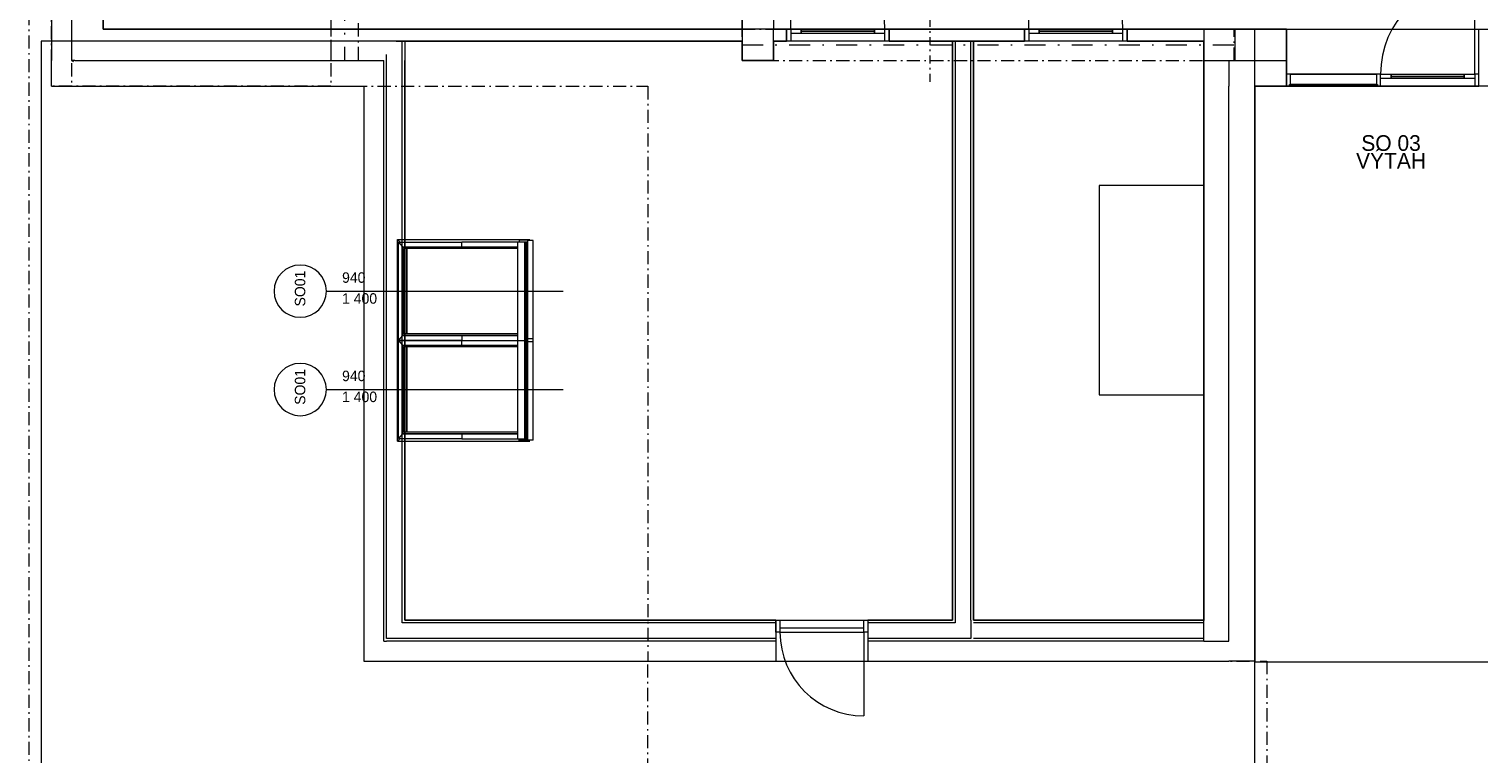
# Model space of a CAD drawing. Header units: millimetres. Extents: x -13540 to 53715, y -38110 to 10383.
# Tile 2 of 17: x -11715 to 2142, y -17851 to -10922. Entities that reach past the tile are written whole.
import ezdxf

# ---------------------------------------------------------------- set-up
doc = ezdxf.new("R2010")
doc.units = ezdxf.units.MM
doc.header["$MEASUREMENT"] = 0
for name, pattern in [('Čerchovaná', [450, 200, -117.5, 15, -117.5]), ('Čerchovaná M', [225, 125, -42.5, 15, -42.5]), ('Čerchovaná S', [175, 75, -42.5, 15, -42.5])]:
    doc.linetypes.add(name, pattern=pattern)
for name, color, linetype in [('01_Zóny.dispozice', 7, 'Continuous'), ('02_Desky', 7, 'Continuous'), ('03_Krov', 7, 'Continuous'), ('09_Interiér.nábytek', 7, 'Continuous'), ('13_Značky.řezy', 7, 'Continuous'), ('Nové_00_2D prvky.výplně', 7, 'Continuous'), ('Nové_01_Zóny.dispozice', 7, 'Continuous'), ('Nové_02_Sloupy - nosné', 7, 'Continuous'), ('Nové_02_Trámy - nosné', 7, 'Continuous'), ('Nové_02_Zdi VNITŘNÍ - nenosné', 7, 'Continuous'), ('Nové_02_Zdi VNĚJŠÍ - nosné.obálka', 7, 'Continuous'), ('Nové_03_Střecha.3D', 7, 'Continuous'), ('Nové_05_Podlahy', 7, 'Continuous'), ('Nové_11_Anotace', 7, 'Continuous'), ('Nové_Konstrukce – Dělicí čáry vrstev', 7, 'Continuous'), ('Nové_Otvory – Dveře', 7, 'Continuous'), ('Nové_Otvory – Střešní okna', 7, 'Continuous'), ('Nové_Výplně – Řezové', 7, 'Continuous')]:
    doc.layers.add(name, color=color, linetype=linetype)

# ---------------------------------------------------------------- blocks, each defined once
blk = doc.blocks.new('*X9')
at = {"layer": 'Nové_Výplně – Řezové', "color": 253, "linetype": 'Continuous', "lineweight": 13, "true_color": 0xaaaaaa}
blk.add_line((-487, -16578), (-484, -16575), dxfattribs=at)
blk = doc.blocks.new('*X13')
at = {"layer": 'Nové_Výplně – Řezové', "color": 42, "linetype": 'Continuous', "lineweight": 13, "true_color": 0xe4ad2c}
for p, q in [((-11298, -11231), (-11307, -11229)), ((-11289, -11235), (-11298, -11231))]:
    blk.add_line(p, q, dxfattribs=at)

msp = doc.modelspace()

# ---------------------------------------------------------------- linework, layer by layer
at = {"layer": '01_Zóny.dispozice', "color": 251, "linetype": 'Continuous', "lineweight": 0, "flags": 128}
msp.add_lwpolyline([(-2688, -11038), (-2688, -16572), (-487, -16572), (-487, -11038)], close=True, dxfattribs=at)
at = {"layer": '02_Desky', "color": 251, "linetype": 'Continuous', "lineweight": 0, "flags": 128}
msp.add_lwpolyline([(20150, -293), (15050, -293), (15050, 0), (10250, 0), (10250, -293), (5200, -293), (5200, 0), (-700, 0), (-700, 9310), (-10900, 9310), (-10900, -668), (-10933, -668), (-10933, -3070), (-7970, -3070), (-4900, -3070), (-4900, -11038), (-11600, -11038), (-11600, -37870), (1, -37870), (0, -10923), (52900, -10923)], dxfattribs=at)
at = {"layer": '03_Krov', "color": 251, "linetype": 'Čerchovaná M', "lineweight": 0, "flags": 128}
for points in [[(-11715, -38110), (-11715, 10100)], [(-11308, 0), (-11308, -11470)], [(-11308, -11470), (-5800, -11470)], [(-5800, -11470), (-5800, -16964)], [(-5800, -32195), (-5800, -16964)], [(-5800, -16964), (115, -16964)], [(115, -16964), (115, -38110)]]:
    msp.add_lwpolyline(points, dxfattribs=at)
at = {"layer": '09_Interiér.nábytek', "color": 251, "linetype": 'Continuous', "lineweight": 0, "flags": 128}
msp.add_lwpolyline([(-1487, -14418), (-487, -14418), (-487, -12418), (-1487, -12418)], close=True, dxfattribs=at)
at = {"layer": '13_Značky.řezy', "color": 251, "linetype": 'Čerchovaná S', "lineweight": 0}
msp.add_line((-3107, -10826), (-3107, -11426), dxfattribs=at)
at = {"layer": 'Nové_00_2D prvky.výplně', "color": 251, "linetype": 'Continuous', "lineweight": 0, "flags": 128}
msp.add_lwpolyline([(0, -16970), (2600, -16970), (2600, -11470), (0, -11470)], close=True, dxfattribs=at)
at = {"layer": 'Nové_01_Zóny.dispozice', "color": 251, "linetype": 'Continuous', "lineweight": 0, "flags": 128}
for points in [[(-11007, -593), (-11007, -10923), (-4900, -10923), (-4900, -668), (-4900, 147), (-7700, 147), (-7700, -593)], [(-4700, -3698), (-4600, -3698), (-4600, -10923), (2345, -10923), (2355, -3698), (42150, -3698), (42150, -593), (-4700, -593)], [(-8123, -11038), (-8123, -16572), (-2888, -16572), (-2888, -11038), (-4600, -11038), (-4600, -11223), (-4900, -11223), (-4900, -11038)]]:
    msp.add_lwpolyline(points, close=True, dxfattribs=at)
at = {"layer": 'Nové_02_Sloupy - nosné', "color": 251, "linetype": 'Continuous', "lineweight": 0, "flags": 128}
for points in [[(-4900, -11223), (-4600, -11223), (-4600, -10923), (-4900, -10923)], [(-487, -11223), (-188, -11223), (-188, -10923), (-487, -10923)]]:
    msp.add_lwpolyline(points, close=True, dxfattribs=at)
at = {"layer": 'Nové_02_Trámy - nosné', "color": 251, "linetype": 'Čerchovaná M', "lineweight": 0}
for p, q in [((-8829, -293), (-8829, -11223)), ((-8569, -293), (-8569, -11223)), ((-4900, -10923), (-197, -10923)), ((-4900, -11223), (-4900, -10923)), ((-197, -11223), (-197, -10923)), ((-8829, -11223), (-8569, -11223)), ((-4900, -11223), (-197, -11223))]:
    msp.add_line(p, q, dxfattribs=at)
at = {"layer": 'Nové_02_Trámy - nosné', "color": 251, "linetype": 'Čerchovaná', "lineweight": 0}
for p, q in [((-8699, -293), (-8699, -11223)), ((-4900, -11073), (-197, -11073))]:
    msp.add_line(p, q, dxfattribs=at)
at = {"layer": 'Nové_02_Zdi VNITŘNÍ - nenosné', "color": 251, "linetype": 'Continuous', "lineweight": 0}
for p, q in [((-4475, -11038), (-4475, -10923)), ((-3495, -11038), (-3495, -10923)), ((-2200, -11038), (-2200, -10923)), ((-1220, -11038), (-1220, -10923)), ((-4578, -16572), (-4578, -16597)), ((-4578, -16597), (-4578, -16687)), ((-3698, -16572), (-3698, -16597)), ((-3698, -16597), (-3698, -16687)), ((-4578, -16687), (-4578, -16747)), ((-4578, -16747), (-4578, -16772)), ((-3698, -16687), (-3698, -16747)), ((-3698, -16747), (-3698, -16772)), ((-4578, -16772), (-4578, -16964)), ((-3698, -16772), (-3698, -16964))]:
    msp.add_line(p, q, dxfattribs=at)
at = {"layer": 'Nové_02_Zdi VNITŘNÍ - nenosné', "color": 251, "linetype": 'Continuous', "lineweight": 0, "flags": 128}
for points in [[(-4900, -10923), (-8123, -10923)], [(-4475, -10923), (-4600, -10923)], [(-2200, -10923), (-3495, -10923)], [(-487, -10923), (-1220, -10923)], [(-8123, -11038), (-8123, -11223)], [(-8123, -11038), (-4900, -11038)], [(-4600, -11038), (-4475, -11038)], [(-3495, -11038), (-2200, -11038)], [(-2888, -11038), (-2888, -16572)], [(-2863, -11038), (-2888, -11038)], [(-2713, -11038), (-2863, -11038)], [(-2688, -11038), (-2713, -11038)], [(-2688, -16572), (-2688, -11038)], [(-1220, -11038), (-487, -11038)], [(-8123, -16572), (-8123, -11223)], [(-8515, -11470), (-8515, -16964)], [(-4578, -16572), (-8123, -16572)], [(-2888, -16572), (-3698, -16572)], [(-2623, -16572), (-2688, -16572)], [(-487, -16572), (-2623, -16572)], [(-8515, -16964), (-8323, -16964)], [(-8323, -16964), (-4578, -16964)], [(-3698, -16964), (-2623, -16964)], [(-2623, -16964), (-248, -16964)], [(0, -16964), (-248, -16964)]]:
    msp.add_lwpolyline(points, dxfattribs=at)
at = {"layer": 'Nové_02_Zdi VNĚJŠÍ - nosné.obálka', "color": 251, "linetype": 'Continuous', "lineweight": 0}
for p, q in [((302, -11223), (302, -10923)), ((2142, -11223), (2142, -10923)), ((302, -11355), (302, -11223)), ((2142, -11355), (2142, -11223)), ((302, -11470), (302, -11355)), ((2142, -11470), (2142, -11355))]:
    msp.add_line(p, q, dxfattribs=at)
at = {"layer": 'Nové_02_Zdi VNĚJŠÍ - nosné.obálka', "color": 251, "linetype": 'Continuous', "lineweight": 0, "flags": 128}
for points in [[(-11500, -293), (-11500, -11223)], [(-11007, -10923), (-11007, -593)], [(-8123, -10923), (-11007, -10923)], [(302, -10923), (-188, -10923)], [(-11500, -11470), (-11500, -11223)], [(-487, -11223), (-487, -16572)], [(-11500, -11470), (-8515, -11470)], [(0, -16964), (0, -11470)], [(0, -11470), (302, -11470)]]:
    msp.add_lwpolyline(points, dxfattribs=at)
at = {"layer": 'Nové_03_Střecha.3D', "color": 251, "linetype": 'Čerchovaná M', "lineweight": 0, "flags": 128}
for points in [[(-11500, -11470), (-11500, 0)], [(-8829, 0), (-8829, -11470)], [(-8829, -11470), (-11500, -11470)]]:
    msp.add_lwpolyline(points, dxfattribs=at)
at = {"layer": 'Nové_05_Podlahy', "color": 251, "linetype": 'Continuous', "lineweight": 0, "flags": 128}
msp.add_lwpolyline([(20350, -593), (14850, -593), (14850, -348), (10450, -348), (10450, -593), (-4700, -593), (-4700, -3698), (-4600, -3698), (-4600, -3997), (-4600, -10923), (302, -10923), (302, -11470), (2142, -11470), (2142, -10923), (2345, -10923), (2355, -3698), (40000, -3698)], dxfattribs=at)
for points in [[(-8123, -16572), (-2888, -16572), (-2888, -11038), (-3495, -11038), (-3495, -10923), (-4475, -10923), (-4475, -11038), (-4600, -11038), (-4600, -11223), (-4900, -11223), (-4900, -11038), (-8123, -11038)], [(-2688, -16572), (-487, -16572), (-488, -11038), (-1220, -11038), (-1220, -10923), (-2200, -10923), (-2200, -11038), (-2688, -11038)]]:
    msp.add_lwpolyline(points, close=True, dxfattribs=at)
at = {"layer": 'Nové_Konstrukce – Dělicí čáry vrstev', "color": 251, "linetype": 'Continuous', "lineweight": 0}
for p, q in [((-11308, -593), (-11308, -10923)), ((-11308, -10923), (-11308, -11223)), ((-11308, -10923), (-11308, -11223)), ((-8205, -11038), (-8148, -11038)), ((-8205, -11038), (-8148, -11038)), ((-8148, -11038), (-8123, -11038)), ((-8148, -16597), (-8148, -11038)), ((-8148, -11038), (-8123, -11038)), ((-2888, -11038), (-2888, -16572)), ((-2863, -11038), (-2863, -16572)), ((-2713, -16572), (-2713, -11038)), ((-2688, -16572), (-2688, -11038)), ((-11277, -11223), (-11308, -11223)), ((-11277, -11223), (-11007, -11223)), ((-11007, -11223), (-8337, -11223)), ((-8337, -11223), (-8323, -11223)), ((-8323, -11470), (-8323, -11223)), ((-8323, -11470), (-8323, -11223)), ((-8298, -16747), (-8298, -11167)), ((-248, -11223), (-248, -11470)), ((-248, -11223), (-248, -11470)), ((-188, -11223), (302, -11223)), ((-8323, -16772), (-8323, -11470)), ((-248, -16765), (-248, -11470)), ((-4578, -16597), (-8148, -16597)), ((-2863, -16597), (-3698, -16597)), ((-2863, -16572), (-2863, -16597)), ((-2863, -16572), (-2863, -16597)), ((-2713, -16572), (-2713, -16597)), ((-2713, -16597), (-2713, -16747)), ((-2713, -16597), (-2713, -16747)), ((-2623, -16597), (-2688, -16597)), ((-487, -16597), (-2623, -16597)), ((-487, -16597), (-487, -16572)), ((-487, -16597), (-487, -16572)), ((-487, -16747), (-487, -16597)), ((-487, -16747), (-487, -16597)), ((-4578, -16747), (-8298, -16747)), ((-2713, -16747), (-3698, -16747)), ((-2623, -16747), (-2688, -16747)), ((-487, -16747), (-2623, -16747)), ((-487, -16772), (-487, -16747)), ((-487, -16772), (-487, -16747)), ((-248, -16772), (-248, -16765)), ((-8323, -16772), (-8298, -16772)), ((-8323, -16772), (-8298, -16772)), ((-4578, -16772), (-8298, -16772)), ((-2623, -16772), (-3698, -16772)), ((-487, -16772), (-2623, -16772)), ((-487, -16772), (-248, -16772)), ((-487, -16772), (-248, -16772))]:
    msp.add_line(p, q, dxfattribs=at)
msp.add_point((-8123, -10923), dxfattribs=at)
msp.add_point((-8123, -10923), dxfattribs=at)
at = {"layer": 'Nové_Otvory – Dveře', "color": 251, "linetype": 'Continuous', "lineweight": 0}
for p, q in [((-4435, -10923), (-4435, -10023)), ((-2160, -10923), (-2160, -10023)), ((2102, -11355), (2102, -10455)), ((-4475, -11038), (-4475, -10923)), ((-4475, -10923), (-4435, -10923)), ((-4475, -11038), (-4475, -10923)), ((-4475, -11038), (-4475, -10923)), ((-4435, -10923), (-4435, -11038)), ((-4335, -10923), (-4435, -10923)), ((-4435, -10923), (-4435, -10963)), ((-4335, -10963), (-4335, -10923)), ((-3635, -10943), (-4335, -10943)), ((-3535, -10923), (-3635, -10923)), ((-3635, -10923), (-3635, -10963)), ((-3535, -11038), (-3535, -10923)), ((-3535, -10923), (-3495, -10923)), ((-3535, -10963), (-3535, -10923)), ((-3495, -10923), (-3495, -11038)), ((-3495, -11038), (-3495, -10923)), ((-3495, -11038), (-3495, -10923)), ((-2200, -11038), (-2200, -10923)), ((-2200, -10923), (-2160, -10923)), ((-2200, -11038), (-2200, -10923)), ((-2200, -11038), (-2200, -10923)), ((-2160, -10923), (-2160, -11038)), ((-2060, -10923), (-2160, -10923)), ((-2160, -10923), (-2160, -10963)), ((-2060, -10963), (-2060, -10923)), ((-1360, -10943), (-2060, -10943)), ((-1260, -10923), (-1360, -10923)), ((-1360, -10923), (-1360, -10963)), ((-1260, -11038), (-1260, -10923)), ((-1260, -10923), (-1220, -10923)), ((-1260, -10963), (-1260, -10923)), ((-1220, -10923), (-1220, -11038)), ((-1220, -11038), (-1220, -10923)), ((-1220, -11038), (-1220, -10923)), ((302, -11223), (302, -10923)), ((2142, -11223), (2142, -10923)), ((-4435, -11038), (-4475, -11038)), ((-4435, -10963), (-4335, -10963)), ((-3635, -10963), (-3535, -10963)), ((-3495, -11038), (-3535, -11038)), ((-2160, -11038), (-2200, -11038)), ((-2160, -10963), (-2060, -10963)), ((-1360, -10963), (-1260, -10963)), ((-1220, -11038), (-1260, -11038)), ((302, -11355), (302, -11223)), ((2142, -11355), (2142, -11223)), ((342, -11355), (302, -11355)), ((302, -11355), (302, -11470)), ((302, -11470), (302, -11355)), ((302, -11470), (302, -11355)), ((342, -11452), (342, -11355)), ((1162, -11355), (342, -11355)), ((1202, -11355), (1162, -11355)), ((1162, -11355), (1162, -11452)), ((1202, -11470), (1202, -11355)), ((1202, -11355), (1302, -11355)), ((1202, -11395), (1202, -11355)), ((1302, -11355), (1302, -11395)), ((2002, -11395), (2002, -11355)), ((2002, -11355), (2102, -11355)), ((2142, -11355), (2102, -11355)), ((2102, -11355), (2102, -11470)), ((2102, -11355), (2102, -11395)), ((2142, -11470), (2142, -11355)), ((2142, -11470), (2142, -11355)), ((2142, -11470), (2142, -11355)), ((302, -11470), (332, -11470)), ((332, -11470), (332, -11452)), ((332, -11452), (342, -11452)), ((342, -11452), (1162, -11452)), ((1162, -11452), (1172, -11452)), ((1172, -11452), (1172, -11470)), ((1172, -11470), (1202, -11470)), ((1302, -11395), (1202, -11395)), ((1302, -11375), (2002, -11375)), ((2102, -11395), (2002, -11395)), ((2102, -11470), (2142, -11470)), ((-4578, -16687), (-4578, -16572)), ((-4578, -16572), (-4538, -16572)), ((-4578, -16572), (-4578, -16597)), ((-4578, -16572), (-4578, -16597)), ((-4578, -16597), (-4578, -16687)), ((-4578, -16597), (-4578, -16687)), ((-4538, -16572), (-4538, -16687)), ((-3738, -16687), (-3738, -16572)), ((-3738, -16572), (-3698, -16572)), ((-3698, -16572), (-3698, -16687)), ((-3698, -16572), (-3698, -16597)), ((-3698, -16572), (-3698, -16597)), ((-3698, -16597), (-3698, -16687)), ((-3698, -16597), (-3698, -16687)), ((-4538, -16687), (-4578, -16687)), ((-4578, -16687), (-4578, -16747)), ((-4578, -16747), (-4578, -16772)), ((-3738, -16647), (-4538, -16647)), ((-4538, -16647), (-4538, -16687)), ((-4538, -16687), (-3738, -16687)), ((-3738, -16687), (-3738, -16647)), ((-3738, -16687), (-3738, -17487)), ((-3698, -16687), (-3738, -16687)), ((-3698, -16687), (-3698, -16747)), ((-3698, -16747), (-3698, -16772)), ((-4578, -16772), (-4578, -16964)), ((-3698, -16772), (-3698, -16964))]:
    msp.add_line(p, q, dxfattribs=at)
at = {"layer": 'Nové_Otvory – Dveře', "color": 251, "linetype": 'Čerchovaná M', "lineweight": 0}
for p, q in [((-3495, -10923), (-4475, -10923)), ((-1220, -10923), (-2200, -10923)), ((302, -10923), (2142, -10923)), ((-3495, -11038), (-4475, -11038)), ((-1220, -11038), (-2200, -11038)), ((302, -11470), (2142, -11470)), ((-4578, -16572), (-3698, -16572)), ((-4578, -16964), (-3698, -16964))]:
    msp.add_line(p, q, dxfattribs=at)
at = {"layer": 'Nové_Otvory – Dveře', "color": 251, "linetype": 'Continuous', "lineweight": 0, "flags": 128}
for points in [[(-3635, -10923), (-4335, -10923), (-4335, -10943), (-3635, -10943)], [(-3635, -10943), (-4335, -10943), (-4335, -10963), (-3635, -10963)], [(-1360, -10923), (-2060, -10923), (-2060, -10943), (-1360, -10943)], [(-1360, -10943), (-2060, -10943), (-2060, -10963), (-1360, -10963)], [(1162, -11452), (342, -11452), (342, -11355), (1162, -11355)], [(1302, -11355), (2002, -11355), (2002, -11375), (1302, -11375)], [(1172, -11470), (332, -11470), (332, -11452), (1172, -11452)], [(1302, -11375), (2002, -11375), (2002, -11395), (1302, -11395)]]:
    msp.add_lwpolyline(points, close=True, dxfattribs=at)
at = {"layer": 'Nové_Otvory – Dveře', "color": 251, "linetype": 'Continuous', "lineweight": 0}
for centre, radius, start, end in [((-4435, -10923), 900, 0, 90), ((-2160, -10923), 900, 0, 90), ((2102, -11355), 900, 90, 180), ((-3738, -16687), 800, 180, 270)]:
    msp.add_arc(centre, radius, start, end, dxfattribs=at)
at = {"layer": 'Nové_Otvory – Střešní okna', "color": 251, "linetype": 'Continuous', "lineweight": 0}
for p, q in [((-8873, -13428), (-6610, -13428)), ((-8873, -14368), (-6610, -14368))]:
    msp.add_line(p, q, dxfattribs=at)
at = {"layer": 'Nové_Otvory – Střešní okna', "color": 251, "linetype": 'Continuous', "lineweight": 0, "flags": 128}
for points in [[(-8194, -13873), (-8194, -12933)], [(-8194, -12933), (-6959, -12933)], [(-8194, -12933), (-8172, -12959)], [(-8183, -13897), (-8183, -12959)], [(-8183, -12959), (-7579, -12959)], [(-8183, -12959), (-8144, -13004)], [(-8144, -13852), (-8144, -13004)], [(-8144, -13004), (-7579, -13004)], [(-8144, -13004), (-8139, -13007)], [(-8139, -13849), (-8139, -13007)], [(-8139, -13007), (-7577, -13007)], [(-8128, -13836), (-8128, -13020)], [(-7043, -13020), (-8128, -13020)], [(-8103, -13836), (-8103, -13020)], [(-8101, -13836), (-8101, -13020)], [(-7579, -13005), (-7579, -12958)], [(-7579, -12958), (-7043, -12958)], [(-7575, -13008), (-7579, -13005)], [(-7579, -13005), (-7043, -13005)], [(-7575, -13008), (-7043, -13008)], [(-7043, -13898), (-7043, -12958)], [(-7043, -12958), (-7000, -12958), (-6976, -12958)], [(-7030, -12941), (-7030, -12958)], [(-6947, -12941), (-7030, -12941)], [(-6976, -13898), (-6976, -12958)], [(-6976, -12958), (-6971, -12958)], [(-6971, -13898), (-6971, -12958)], [(-6971, -12958), (-6958, -12958)], [(-6959, -12933), (-6929, -12933)], [(-6959, -12941), (-6959, -12933)], [(-6958, -13898), (-6958, -12958)], [(-6947, -13898), (-6947, -12958), (-6947, -12941)], [(-6947, -12943), (-6947, -12943)], [(-6947, -12943), (-6947, -12943)], [(-6897, -12943), (-6947, -12943)], [(-6947, -13883), (-6947, -12943)], [(-6897, -13883), (-6897, -12943)], [(-8144, -13852), (-8183, -13897)], [(-8139, -13849), (-8144, -13852)], [(-8144, -13852), (-7579, -13852)], [(-8139, -13849), (-7577, -13849)], [(-7043, -13836), (-8128, -13836)], [(-7575, -13848), (-7579, -13851)], [(-7579, -13851), (-7579, -13898)], [(-7579, -13851), (-7043, -13851)], [(-7575, -13848), (-7043, -13848)], [(-8194, -14863), (-8194, -13873)], [(-8194, -13873), (-8183, -13873)], [(-8194, -13873), (-8183, -13885)], [(-8183, -13910), (-8194, -13923)], [(-8194, -13923), (-8183, -13923)], [(-8183, -13897), (-7579, -13897)], [(-8183, -14837), (-8183, -13899)], [(-8183, -13899), (-7579, -13899)], [(-8183, -13899), (-8144, -13944)], [(-8172, -13897), (-8173, -13899)], [(-8173, -13897), (-8172, -13899)], [(-8144, -14792), (-8144, -13944)], [(-8144, -13944), (-7579, -13944)], [(-8144, -13944), (-8139, -13947)], [(-8139, -14789), (-8139, -13947)], [(-8139, -13947), (-7577, -13947)], [(-8128, -14776), (-8128, -13960)], [(-7043, -13960), (-8128, -13960)], [(-8103, -14776), (-8103, -13960)], [(-8101, -14776), (-8101, -13960)], [(-7579, -13945), (-7579, -13898)], [(-7579, -13898), (-7043, -13898)], [(-7575, -13948), (-7579, -13945)], [(-7579, -13945), (-7043, -13945)], [(-7575, -13948), (-7043, -13948)], [(-7043, -14838), (-7043, -13898)], [(-7043, -13898), (-7000, -13898), (-6976, -13898)], [(-6976, -14838), (-6976, -13898)], [(-6976, -13898), (-6971, -13898)], [(-6971, -14838), (-6971, -13898)], [(-6971, -13898), (-6958, -13898)], [(-6947, -13881), (-6958, -13881)], [(-6958, -14838), (-6958, -13898)], [(-6947, -13915), (-6958, -13915)], [(-6947, -13883), (-6947, -13883)], [(-6947, -13883), (-6947, -13883)], [(-6897, -13883), (-6947, -13883)], [(-6947, -14853), (-6947, -13883)], [(-6947, -14855), (-6947, -14838), (-6947, -13898)], [(-6947, -13913), (-6947, -13912)], [(-6947, -13913), (-6947, -13913)], [(-6897, -13913), (-6947, -13913)], [(-6897, -14853), (-6897, -13883)], [(-8144, -14792), (-8183, -14837)], [(-8139, -14789), (-8144, -14792)], [(-8144, -14792), (-7579, -14792)], [(-8139, -14789), (-7577, -14789)], [(-7043, -14776), (-8128, -14776)], [(-7575, -14788), (-7579, -14791)], [(-7579, -14791), (-7579, -14838)], [(-7579, -14791), (-7043, -14791)], [(-7575, -14788), (-7043, -14788)], [(-8172, -14837), (-8194, -14863)], [(-8194, -14863), (-6959, -14863)], [(-8183, -14837), (-7579, -14837)], [(-7579, -14838), (-7043, -14838)], [(-7043, -14838), (-7000, -14838), (-6976, -14838)], [(-7030, -14855), (-7030, -14838)], [(-6947, -14855), (-7030, -14855)], [(-6976, -14838), (-6971, -14838)], [(-6971, -14838), (-6958, -14838)], [(-6959, -14855), (-6959, -14863)], [(-6959, -14863), (-6929, -14863)], [(-6947, -14853), (-6947, -14852)], [(-6947, -14853), (-6947, -14853)], [(-6897, -14853), (-6947, -14853)]]:
    msp.add_lwpolyline(points, dxfattribs=at)
for points in [[(-9123, -13178, 1), (-9123, -13678, 1)], [(-9123, -14118, 1), (-9123, -14618, 1)]]:
    msp.add_lwpolyline(points, format="xyb", close=True, dxfattribs=at)

# ---------------------------------------------------------------- block references
at = {"layer": 'Nové_02_Zdi VNĚJŠÍ - nosné.obálka', "color": 251, "lineweight": 0}
for name in ['*X13', '*X9']:
    msp.add_blockref(name, (0, 0), dxfattribs=at)

# ---------------------------------------------------------------- texts
at = {"layer": 'Nové_11_Anotace', "color": 251, "linetype": 'Continuous', "lineweight": 0, "insert": (1302, -12256), "char_height": 150, "attachment_point": 8, "line_spacing_factor": 0.674488}
msp.add_mtext('\\A1;SO 03\\PVÝTAH', dxfattribs=at)
at = {"layer": 'Nové_Otvory – Střešní okna', "color": 251, "lineweight": 0, "char_height": 100, "attachment_point": 7, "rotation": 90}
for insert in [(-9073, -13574), (-9073, -14514)]:
    msp.add_mtext('\\A1;\\pt0;SO01', dxfattribs=dict(at, insert=insert))
at = {"layer": 'Nové_Otvory – Střešní okna', "color": 251, "lineweight": 0, "char_height": 100, "attachment_point": 7}
for s, insert in [('\\A1;\\pt0;940{\\H0.66x;\\S^  ;}', (-8723, -13377)), ('\\A1;\\pt0;1\\~400{\\H0.66x;\\S^  ;}', (-8723, -13577)), ('\\A1;\\pt0;940{\\H0.66x;\\S^  ;}', (-8723, -14317)), ('\\A1;\\pt0;1\\~400{\\H0.66x;\\S^  ;}', (-8723, -14517))]:
    msp.add_mtext(s, dxfattribs=dict(at, insert=insert))

doc.saveas('drawing.dxf')
